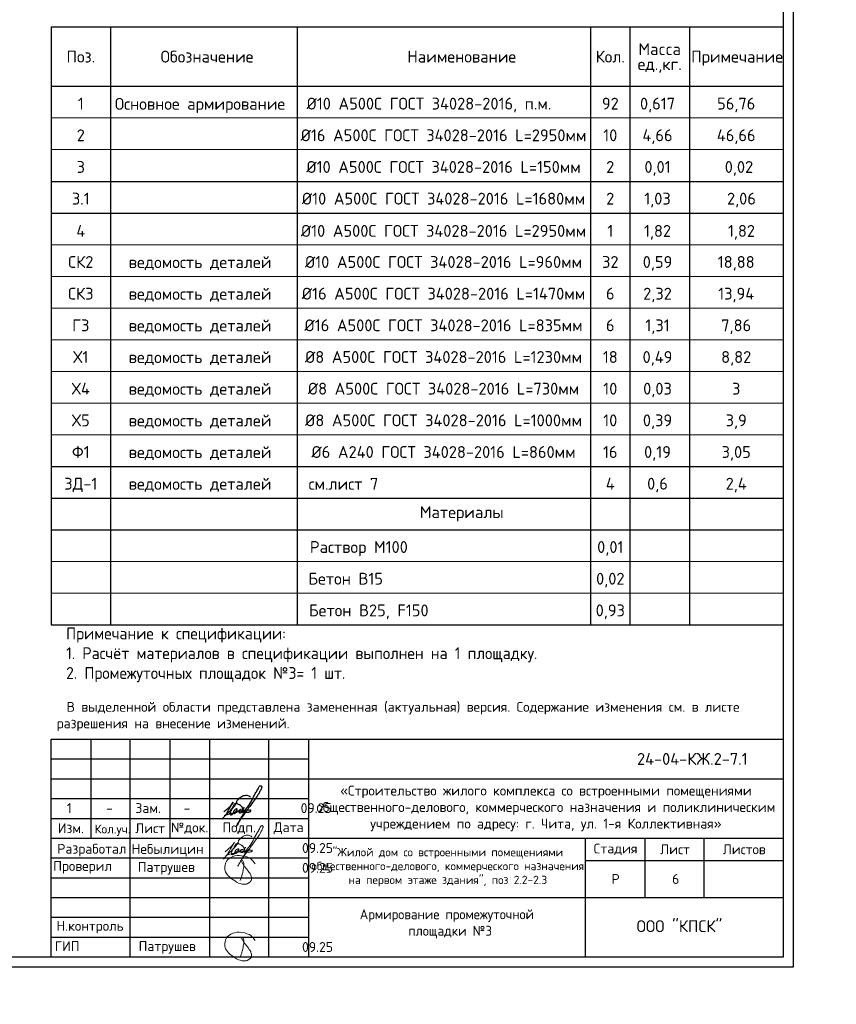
# Model space of a CAD drawing. Header units: millimetres. Extents: x 40580 to 2152466, y -328404 to 177125.
# Tile 183 of 252: x 539245 to 559875, y 134127 to 158998. Entities that reach past the tile are written whole.
import ezdxf
from ezdxf.enums import TextEntityAlignment as Align

# ---------------------------------------------------------------- set-up
doc = ezdxf.new("R2010")
doc.units = ezdxf.units.MM
doc.layers.add('11', color=7, linetype='Continuous')
doc.layers.add('Столовая - обозначения', color=7, linetype='Continuous')
for name, color, linetype, lineweight in [('Размеры', 9, 'Continuous', 15), ('Рамка', 7, 'Continuous', 0), ('Столовая Двери и окна', 7, 'Continuous', 15), ('ТЕКСТ', 7, 'Continuous', 15)]:
    doc.layers.add(name, color=color, linetype=linetype, lineweight=lineweight)
doc.styles.add('GOST-2.304_Type-B', font='GOST_Common.ttf')
doc.styles.get("Standard").update_dxf_attribs({"font": 'isocpeur.ttf'})
doc.styles.add('ГОСТ', font='isocpeur.ttf')

# ---------------------------------------------------------------- blocks, each defined once
blk = doc.blocks.new('Штамп')
at = {"layer": '11'}
for p, q in [((311470, 84178), (311470, 126228)), ((281770, 84178), (311470, 84178))]:
    blk.add_line(p, q, dxfattribs=at)
at = {"layer": '11', "lineweight": 30}
for p, q in [((311220, 84428), (311220, 125978)), ((254210, 84428), (311220, 84428))]:
    blk.add_line(p, q, dxfattribs=at)
blk = doc.blocks.new('смисмисц')
for points in [[(251806, -478168), (251825, -478126), (251837, -478098), (251847, -478062), (251852, -478046), (251860, -478015), (251873, -477968), (251879, -477946), (251884, -477928), (251887, -477892), (251894, -477855), (251899, -477827), (251903, -477804), (251904, -477797), (251903, -477770), (251901, -477736), (251894, -477707), (251886, -477690), (251874, -477676), (251856, -477666), (251843, -477659), (251835, -477660), (251832, -477665), (251832, -477673), (251841, -477689), (251907, -477807), (251966, -477876), (252015, -477941), (252026, -477956), (252038, -477971), (252057, -477996), (252070, -478013), (252074, -478026), (252081, -478046), (252089, -478070), (252092, -478088), (252093, -478100), (252095, -478116), (252094, -478132), (252091, -478154), (252082, -478173), (252059, -478204), (252028, -478226), (251986, -478251), (251964, -478258), (251924, -478261), (251897, -478262), (251849, -478258), (251804, -478244), (251769, -478236), (251752, -478228), (251734, -478218), (251718, -478210), (251688, -478190), (251671, -478179), (251645, -478161), (251579, -478118), (251551, -478089), (251531, -478071), (251513, -478057), (251459, -477992), (251437, -477953), (251427, -477925), (251419, -477890), (251417, -477858), (251419, -477823), (251425, -477781), (251437, -477734), (251459, -477681), (251492, -477644), (251536, -477609), (251572, -477585), (251625, -477564), (251672, -477550), (251734, -477539), (251781, -477539), (251843, -477542), (251929, -477557), (251979, -477574), (252041, -477599), (252089, -477633), (252126, -477670), (252165, -477716), (252185, -477748)], [(251806, -480107), (251825, -480064), (251837, -480036), (251847, -480001), (251852, -479984), (251860, -479953), (251873, -479906), (251879, -479884), (251884, -479866), (251887, -479830), (251894, -479793), (251899, -479765), (251903, -479742), (251904, -479735), (251903, -479708), (251901, -479675), (251894, -479646), (251886, -479628), (251874, -479614), (251856, -479605), (251843, -479597), (251835, -479598), (251832, -479603), (251832, -479611), (251841, -479627), (251907, -479746), (251966, -479815), (252015, -479879), (252026, -479894), (252038, -479909), (252057, -479934), (252070, -479952), (252074, -479964), (252081, -479984), (252089, -480008), (252092, -480026), (252093, -480039), (252095, -480054), (252094, -480070), (252091, -480092), (252082, -480111), (252059, -480142), (252028, -480164), (251986, -480190), (251964, -480196), (251924, -480199), (251897, -480200), (251849, -480196), (251804, -480182), (251769, -480174), (251752, -480167), (251734, -480156), (251718, -480148), (251688, -480128), (251671, -480118), (251645, -480100), (251579, -480056), (251551, -480028), (251531, -480010), (251513, -479995), (251459, -479931), (251437, -479892), (251427, -479863), (251419, -479828), (251417, -479797), (251419, -479761), (251425, -479719), (251437, -479672), (251459, -479619), (251492, -479582), (251536, -479547), (251572, -479523), (251625, -479503), (251672, -479489), (251734, -479478), (251781, -479478), (251843, -479481), (251929, -479495), (251979, -479513), (252041, -479537), (252089, -479571), (252126, -479608), (252165, -479654), (252185, -479687)]]:
    blk.add_lwpolyline(points)
for points in [[(251944, -477327), (251936, -477340), (251924, -477366), (251915, -477385), (251910, -477402), (251902, -477426), (251902, -477444), (251912, -477453), (251923, -477449), (251929, -477437), (251930, -477422), (251923, -477417), (251913, -477416), (251902, -477426), (251902, -477444), (251905, -477449), (251964, -477407), (251992, -477368), (252030, -477323), (252226, -476982), (252253, -476936), (252308, -476835), (252326, -476805), (252337, -476791), (252364, -476784), (252385, -476794), (252388, -476808), (252383, -476831), (252373, -476864), (252353, -476903), (252312, -476985), (252229, -477107), (252135, -477236), (252067, -477329), (252030, -477386), (251950, -477488), (251820, -477682), (251752, -477801), (251968, -477426), (251976, -477414), (251970, -477435), (251973, -477444), (251983, -477452), (252005, -477455), (252037, -477452), (252066, -477447), (252085, -477442), (252100, -477436), (252108, -477430), (252114, -477419), (252104, -477405), (252093, -477400), (252071, -477401), (252047, -477404), (252021, -477406), (252002, -477408), (251869, -477428), (251783, -477447), (251627, -477484), (251529, -477511), (251436, -477546)], [(251664, -477200), (251562, -477372), (251527, -477436), (251482, -477512), (251438, -477570), (251408, -477606), (251383, -477631)], [(251433, -477443), (251534, -477356), (251593, -477299), (251664, -477200)], [(251466, -477536), (251549, -477453), (251628, -477378), (251698, -477299), (251737, -477243), (251751, -477213), (251748, -477216), (251738, -477222), (251709, -477244), (251678, -477281), (251655, -477325), (251636, -477361), (251594, -477445), (251586, -477484), (251589, -477501), (251599, -477514), (251612, -477517), (251622, -477516), (251637, -477508), (251657, -477494), (251678, -477475), (251708, -477449), (251731, -477433), (251756, -477411), (251768, -477394), (251770, -477378), (251763, -477370), (251749, -477370), (251731, -477378), (251708, -477391), (251689, -477412), (251678, -477432), (251673, -477451), (251673, -477470), (251678, -477480), (251701, -477483), (251726, -477469), (251746, -477455), (251766, -477441), (251785, -477428), (251806, -477414), (251825, -477400), (251857, -477388), (251881, -477388)], [(251880, -477388), (251853, -477389), (251837, -477395), (251818, -477419), (251816, -477435), (251819, -477452), (251824, -477462), (251835, -477466), (251860, -477463), (251876, -477455), (251893, -477439), (251901, -477421), (251908, -477407), (251885, -477315), (251805, -477260), (251768, -477236), (251758, -477195), (251769, -477159), (251797, -477122), (251840, -477083), (251895, -477046), (251962, -477027), (252015, -477026), (252060, -477040), (252104, -477068)]]:
    blk.add_spline(points, degree=3)
at = {"layer": 'Рамка', "linetype": 'Continuous', "lineweight": 30}
for points in [[(247032, -480099), (247032, -479599), (247032, -479099), (247032, -478599), (247032, -478099), (247032, -477599), (247032, -477099), (247032, -476599), (247032, -476099), (247032, -475599), (247032, -475099), (247032, -474599), (265532, -474599)], [(248032, -474599), (248032, -477099)], [(249032, -480099), (249032, -474599)], [(250032, -474599), (250032, -477099)], [(251032, -474599), (251032, -480099)], [(252532, -480099), (252532, -474599)], [(253532, -474599), (253532, -480099)], [(253532, -475599), (265532, -475599)], [(247032, -476599), (253532, -476599)], [(247032, -477099), (253532, -477099)], [(253513, -477099), (265532, -477099)], [(260532, -480099), (260532, -477602), (260532, -477099)], [(262032, -477099), (262032, -478599)], [(263532, -478599), (263532, -477099)], [(260532, -477663), (265532, -477663)], [(253532, -478599), (265532, -478599)]]:
    blk.add_lwpolyline(points, dxfattribs=at)
at = {"layer": 'Рамка', "linetype": 'Continuous', "lineweight": 25}
for points in [[(247032, -475099), (253532, -475099)], [(247032, -475599), (253532, -475599)], [(247032, -476099), (253532, -476099)], [(247032, -477599), (253532, -477599)], [(247032, -478099), (253532, -478099)], [(247032, -478599), (253532, -478599)], [(247032, -479099), (253532, -479099)], [(247032, -479599), (253532, -479599)]]:
    blk.add_lwpolyline(points, dxfattribs=at)
at = {"layer": 'ТЕКСТ', "lineweight": 25, "attachment_point": 5}
for s, insert, char_height, width in [('24-04-КЖ.2-7.1', (263230, -475099), 300, 11628.78), ('{\\C7;«Строительство жилого комплекса со встроенными помещениями общественного-делового, коммерческого назначения и поликлиническим учреждением по адресу: г. Чита, ул. 1-я Коллективная»}', (259532, -476349), 250, 11628.78), ('{\\W1;Изм.}', (247532, -476849), 250, 11628.78), ('Кол.уч.', (248582, -476899), 225, 11628.78), ('{\\W1;Лист}', (249532, -476849), 250, 11628.78), ('{\\W1;№док.}', (250532, -476849), 250, 11628.78), ('{\\W1;Подп.}', (251782, -476849), 250, 11628.78), ('{\\W1;Дата}', (253032, -476849), 250, 11628.78), (' Разработал', (247982, -477403), 250, 2085.76), ('Небылицин', (249975, -477406), 250, 2085.76), ('09.25', (253762, -477349), 250, 2085.76), ('{\\W1;Стадия}', (261292, -477381), 250, 2085.76), ('{\\W1;Лист}', (262792, -477381), 250, 2085.76), ('{\\W1;Листов}', (264542, -477381), 250, 2085.76), ('{\\C7;"Жилой дом со встроенными помещениями общественного-делового, коммерческого назначения на первом этаже здания", поз 2.2-2.3}', (257054, -477832), 210, 6989.3), ('Проверил', (247828, -477836), 250, 2085.76), ('Патрушев', (249942, -477861), 250, 2085.76), ('09.25', (253762, -477849), 250, 2085.76), ('Р', (261292, -478131), 250, 2085.76), (' Н.контроль', (247935, -479349), 250, 2085.76), ('ООО "КПСК"', (262906, -479324), 300, 11628.78), (' ГИП', (247356, -479828), 250, 2085.76), ('Патрушев', (249965, -479861), 250, 2085.76), ('09.25', (253762, -479849), 250, 2085.76)]:
    blk.add_mtext(s, dxfattribs=dict(at, insert=insert, char_height=char_height, width=width))

msp = doc.modelspace()

# ---------------------------------------------------------------- linework, layer by layer
at = {"color": 18, "lineweight": 30, "true_color": 0x000000, "transparency": 33554687}
for p, q in [((540039.292, 158814.684), (558539.292, 158814.684)), ((540039.292, 158814.684), (540039.292, 143714.684)), ((541539.292, 158814.684), (541539.292, 143714.684)), ((546259.322, 158814.684), (546259.322, 143714.684)), ((553662.86, 158814.684), (553662.86, 143714.684)), ((554662.86, 158814.684), (554662.86, 143714.684)), ((556162.86, 158814.684), (556162.86, 143714.684)), ((540039.292, 157314.684), (558539.292, 157314.684)), ((540039.292, 147714.684), (558539.292, 147714.684)), ((540039.292, 146914.684), (558539.292, 146914.684)), ((540039.292, 146114.684), (558539.292, 146114.684)), ((540039.292, 143714.684), (558539.292, 143714.684))]:
    msp.add_line(p, q, dxfattribs=at)
for points in [[(544916.316, 139105.625), (544907.72, 139092.032), (544895.58, 139066.105), (544886.728, 139047.112), (544881.442, 139030.484), (544874.206, 139006.93), (544873.982, 138988.815), (544884.247, 138979.413), (544895.251, 138983.148), (544901.327, 138995.292), (544901.732, 139010.27), (544894.621, 139015.843), (544884.543, 139016.731), (544874.206, 139006.93), (544873.982, 138988.815), (544877.223, 138983.148), (544935.525, 139025.617), (544964.276, 139064.416), (545001.919, 139109.731), (545198.223, 139450.371), (545224.815, 139496.605), (545280.152, 139597.138), (545297.703, 139627.43), (545309.043, 139641.575), (545335.524, 139648.543), (545357.146, 139638.424), (545360.038, 139624.801), (545355.287, 139601.271), (545344.546, 139568.452), (545325.335, 139529.442), (545283.864, 139447.376), (545201.057, 139325.158), (545106.854, 139196.108), (545039.208, 139103.79), (545001.982, 139046.097), (544921.454, 138944.375), (544792.235, 138750.436), (544723.862, 138631.254), (544939.993, 139006.722), (544947.36, 139018.108), (544942.316, 138997.779), (544944.599, 138988.656), (544954.919, 138980.214), (544976.561, 138977.885), (545009.19, 138980.879), (545037.491, 138985.87), (545057.204, 138990.176), (545071.66, 138996.258), (545080.029, 139002.34), (545085.355, 139013.744), (545076.225, 139027.429), (545064.812, 139032.751), (545042.748, 139031.23), (545018.401, 139028.189), (544993.293, 139026.669), (544973.511, 139024.388), (544840.363, 139004.621), (544754.388, 138985.615), (544598.414, 138948.362), (544501.026, 138921.752), (544407.544, 138885.981)], [(544852.26, 139043.983), (544824.556, 139043.923), (544808.769, 139037.918), (544789.725, 139013.138), (544787.971, 138997.068), (544790.895, 138980.121), (544795.866, 138970.771), (544807.27, 138966.388), (544831.833, 138969.018), (544847.623, 138977.199), (544864.875, 138993.269), (544873.063, 139011.385), (544879.788, 139025.702), (544856.576, 139117.599), (544776.503, 139172.934), (544739.834, 139196.863), (544729.357, 139237.243), (544741.331, 139273.884), (544769.02, 139310.525), (544811.675, 139349.409), (544867.227, 139386.056), (544933.93, 139405.527), (544986.394, 139406.276), (545032.112, 139392.796), (545075.958, 139364.511)], [(544636.032, 139232.369), (544533.54, 139060.885), (544498.978, 138996.578), (544453.691, 138920.363), (544409.595, 138862.011), (544380.191, 138826.919), (544354.774, 138801.277)], [(544404.828, 138989.433), (544506.129, 139076.366), (544564.526, 139133.528), (544636.032, 139232.369)], [(544437.695, 138896.907), (544520.43, 138979.906), (544600.279, 139054.931), (544669.402, 139133.528), (544708.73, 139189.498), (544723.032, 139219.27), (544719.456, 139216.888), (544709.922, 139210.934), (544681.32, 139188.307), (544650.333, 139151.391), (544626.498, 139107.329), (544607.43, 139071.603), (544565.718, 138987.052), (544557.375, 138948.944), (544560.95, 138931.081), (544570.485, 138917.982), (544583.444, 138915.182), (544594.32, 138916.791), (544608.933, 138924.635), (544628.711, 138938.875), (544650.333, 138957.28), (544679.924, 138983.07), (544703.227, 138999.747), (544727.799, 139021.587), (544739.441, 139038.451), (544742.1, 139054.931), (544734.949, 139062.076), (544720.648, 139062.076), (544702.772, 139054.931), (544680.128, 139041.831), (544661.059, 139020.396), (544650.333, 139000.151), (544644.375, 138981.097), (544644.375, 138962.043), (544650.333, 138952.517), (544673.092, 138949.121), (544697.397, 138963.358), (544717.931, 138977.177), (544738.045, 138991.832), (544756.903, 139004.813), (544777.855, 139018.212), (544797.132, 139032.031), (544828.572, 139044.585), (544852.46, 139044.184)]]:
    msp.add_spline(points, degree=3)
at = {"layer": 'Размеры', "color": 18, "true_color": 0x000000}
for p, q in [((540039.292, 156514.684), (558539.292, 156514.684)), ((540039.292, 156514.684), (558539.292, 156514.684)), ((540039.292, 155714.684), (558539.292, 155714.684)), ((540039.292, 153314.684), (558539.292, 153314.684)), ((540039.292, 152514.684), (558539.292, 152514.684)), ((540039.292, 151714.684), (558539.292, 151714.684)), ((540039.292, 150914.684), (558539.292, 150914.684)), ((540039.292, 150914.684), (558539.292, 150914.684)), ((540039.292, 150114.684), (558539.292, 150114.684)), ((540039.292, 149314.684), (558539.292, 149314.684)), ((540039.292, 149314.684), (558539.292, 149314.684)), ((540039.292, 148514.684), (558539.292, 148514.684)), ((540039.292, 147714.684), (558539.292, 147714.684)), ((540039.292, 146914.684), (558539.292, 146914.684)), ((540039.292, 145314.684), (558539.292, 145314.684)), ((540039.292, 144514.684), (558539.292, 144514.684)), ((540039.292, 143714.684), (558539.292, 143714.684))]:
    msp.add_line(p, q, dxfattribs=at)
at = {"layer": 'ТЕКСТ', "color": 18, "lineweight": 25, "true_color": 0x000000}
for p, q in [((540039.292, 154914.684), (558539.292, 154914.684)), ((540039.292, 154114.684), (558539.292, 154114.684))]:
    msp.add_line(p, q, dxfattribs=at)

# ---------------------------------------------------------------- block references
at = {"layer": 'Столовая - обозначения', "color": 18, "lineweight": 20, "true_color": 0x000000}
msp.add_blockref('Штамп', (247319.619, 50897.048), dxfattribs=at)
at = {"layer": 'Столовая Двери и окна', "color": 18, "lineweight": 25, "true_color": 0x000000}
msp.add_blockref('смисмисц', (293007.313, 615423.687), dxfattribs=at)

# ---------------------------------------------------------------- texts
at = {"color": 18, "true_color": 0x000000, "attachment_point": 1, "style": 'ГОСТ'}
for s, width, heights, insert, char_height in [('\\pi9510.738;{\\H1.5152x;\\P\\pi1000;Общие указания\\P\\pi200;}1.^IРабочая документация разработана в соответствии с заданием на проектирование, требованиями действующих технических регламентов, стандартов, сводов правил и других документов, содержащих установленные требования.\\P2.^IРабочая документация выполнена в соответствии со следующими нормативными и техническими документами:\\P-^IСП 20.13330.2016 "Нагрузки и Воздействия";\\P-^IСП 63.13330.2012 "Бетонные и железобетонные конструкции. Основные положения";\\P-^IСП 22.13330.2016 "Основания зданий и сооружений";\\P-^IСП 45.13330.2012 "Земляные сооружения, основания и фундаменты".\\P3.   За относительную отметку 0,000 принята отметка чистого пола первого этажа.\\P4.^IПеречень видов работ, для которых необходимо составлять акты освидетельствования скрытых работ:\\P-^Iармирование конструкций;\\P-^Iосвидетельствование опалубки перед бетонированием;\\P-^Iвыполнение сварочных работ;\\P-^Iотбор контрольных проб бетона;\\P-^Iсоответствие законченных железобетонных конструкций проекту с отображением качества работ;\\P-^Iустройство монолитных конструкций, выполняемых в зимнее время;  \\P\\pi0;        -    устройство гидроизоляции;\\P\\pi200;-^Iуплотнение грунтов и обратную засыпку.\\PЗапрещается выполнение последующих работ при отсутствии актов освидетельствования предшествующих скрытых работ во всех случаях.\\P\\pi0;        5. Проект рассчитан на производство работ в период положительных температур. В случае выполнения работ при отрицательных температурах необходимо выполнять требования СНиП часть 3 по производству работ и ППР.\\P        6. При минимальной температуре воздуха до минус 15°С допускается:\\P\\pi200;-выдерживание бетона в конструкции методом термоса, при предварительном разогреве бетонной смеси;\\P -форсированный электроразогрев бетона в конструкции с повторным уплотнением.\\PПри минимальной температуре воздуха до минус 25°С допускается:\\P -обогрев бетона в греющей опалубке с помощью низкотемпературных электронагревателей;\\P -электродный сквозной прогрев бетона;\\P -электрообогрев с помощью греющего провода.\\P      7. В процессе бетонирования обеспечить соблюдение защитных слоев и мест положения рабочей арматуры согласно проекту. Величина защитного слоя продольной рабочей арматуры у боковых граней стен монолитных участков должны быть не менее 20мм и не менее диаметра продольной рабочей арматуры конструкции, величина защитного слоя поперечной арматуры - не менее 10 мм\\P      8. Крестовые соединения стержней продольной и поперечной арматуры, соединение стержней продольной арматуры по длине выполнить вязкой отожженой проволокой диаметром 2,0-3,0 мм', 17710.69822, [13133.416], (250111.057, 153773.154), 200), ('\\pi250;В выделенной области представлена замененная (актуальная) версия. Содержание изменения см. в листе разрешения на внесение изменений.', 17218.922, [931.637], (478205.522, 141765.641), 250), ('\\pi250;В выделенной области представлена замененная (актуальная) версия. Содержание изменения см. в листе разрешения на внесение изменений.', 17218.922, [931.637], (540181.438, 141765.641), 250)]:
    msp.add_mtext_dynamic_manual_height_columns(s, width=width, gutter_width=5800, heights=heights, dxfattribs=dict(at, insert=insert, char_height=char_height))
at = {"layer": 'ТЕКСТ', "color": 18, "lineweight": 25, "true_color": 0x000000}
for s, p in [('Поз.', (540789.292, 158064.684)), ('Обозначение', (543978.567, 158064.684)), ('Наименование', (550412.86, 158064.684)), ('Кол.', (554162.86, 158064.684)), ('Macca', (555412.86, 158254.684)), ('Примечание', (557368.112, 158064.684)), ('ед.,кг.', (555412.86, 157874.684)), ('1', (540789.292, 156877.424)), ('Основное армирование', (543801.048, 156872.701)), ('%%C10 A500С ГОСТ 34028-2016, п.м.', (549584.263, 156877.424)), ('92', (554165.244, 156877.424)), ('0,617', (555358.103, 156877.424)), ('56,76', (557346.201, 156877.424)), ('2', (540789.292, 156077.424)), ('%%C16 A500С ГОСТ 34028-2016 L=2950мм', (549952.864, 156077.424)), ('10', (554165.244, 156077.424)), ('4,66', (555358.103, 156077.424)), ('46,66', (557346.201, 156077.424)), ('%%C10 A500С ГОСТ 34028-2016 L=150мм', (549952.864, 155277.424)), ('3', (540789.292, 155277.424)), ('2', (554165.244, 155277.424)), ('0,01', (555358.103, 155277.424)), ('0,02', (557415.709, 155277.424)), ('3.1', (540789.292, 154477.424)), ('%%C10 A500С ГОСТ 34028-2016 L=1680мм', (549952.864, 154477.424)), ('2', (554165.244, 154477.424)), ('1,03', (555358.103, 154477.424)), ('2,06', (557478.901, 154477.424)), ('4', (540789.292, 153662.355)), ('%%C10 A500С ГОСТ 34028-2016 L=2950мм', (549952.864, 153662.355)), ('1', (554165.244, 153662.355)), ('1,82', (555358.103, 153662.355)), ('1,82', (557478.901, 153662.355)), ('СК2', (540789.292, 152877.424)), ('ведомость деталей', (543801.048, 152872.701)), ('%%C10 A500С ГОСТ 34028-2016 L=960мм', (549952.864, 152877.424)), ('32', (554165.244, 152877.424)), ('0,59', (555358.103, 152877.424)), ('18,88', (557346.201, 152877.424)), ('СК3', (540789.292, 152077.424)), ('ведомость деталей', (543801.048, 152072.701)), ('%%C16 A500С ГОСТ 34028-2016 L=1470мм', (549952.864, 152077.424)), ('6', (554165.244, 152077.424)), ('2,32', (555358.103, 152077.424)), ('13,94', (557346.201, 152077.424)), ('Г3', (540789.292, 151277.424)), ('ведомость деталей', (543801.048, 151272.701)), ('%%C16 A500С ГОСТ 34028-2016 L=835мм', (549952.864, 151277.424)), ('6', (554165.244, 151277.424)), ('1,31', (555358.103, 151277.424)), ('7,86', (557346.201, 151277.424)), ('Х1', (540789.292, 150477.424)), ('ведомость деталей', (543801.048, 150472.701)), ('%%C8 A500С ГОСТ 34028-2016 L=1230мм', (549952.864, 150477.424)), ('18', (554165.244, 150477.424)), ('0,49', (555358.103, 150477.424)), ('8,82', (557346.201, 150477.424)), ('Х4', (540789.292, 149677.424)), ('ведомость деталей', (543801.048, 149672.701)), ('%%C8 A500С ГОСТ 34028-2016 L=730мм', (549952.864, 149677.424)), ('10', (554165.244, 149677.424)), ('0,03', (555358.103, 149677.424)), ('3', (557346.201, 149677.424)), ('Х5', (540789.292, 148877.424)), ('ведомость деталей', (543801.048, 148872.701)), ('%%C8 A500С ГОСТ 34028-2016 L=1000мм', (549952.864, 148877.424)), ('10', (554165.244, 148877.424)), ('0,39', (555358.103, 148877.424)), ('3,9', (557346.201, 148877.424)), ('Ф1', (540789.292, 148077.424)), ('ведомость деталей', (543801.048, 148072.701)), ('%%C6 A240 ГОСТ 34028-2016 L=860мм', (549952.864, 148077.424)), ('16', (554165.244, 148077.424)), ('0,19', (555358.103, 148077.424)), ('3,05', (557346.201, 148077.424)), ('ЗД-1', (540789.292, 147277.424)), ('ведомость деталей', (543801.048, 147272.701)), ('см.лист 7', (547424.023, 147272.701)), ('4', (554165.244, 147277.424)), ('0,6', (555358.103, 147277.424)), ('2,4', (557346.201, 147277.424)), ('Материалы', (550412.86, 146558.117)), ('Раствор М100', (547813.001, 145677.424)), ('0,01', (554165.244, 145677.424)), ('Бетон В15', (547480.338, 144877.424)), ('0,02', (554165.244, 144877.424)), ('Бетон В25, F150', (548063.726, 144077.424)), ('0,93', (554165.244, 144077.424))]:
    msp.add_text(s, height=300, dxfattribs=at).set_placement(p, align=Align.MIDDLE_CENTER)
msp.add_text('6', height=250, dxfattribs=at).set_placement((555727.915, 137168.032))
at = {"layer": 'ТЕКСТ', "color": 18, "ltscale": 100, "true_color": 0x000000, "attachment_point": 1, "style": 'GOST-2.304_Type-B'}
for s, insert, char_height, width in [('\\pt7200;Примечание к спецификации:\\P1. Расчёт материалов в спецификации выполнен на 1 площадку.\\P2. Промежуточных площадок №3= 1 шт.', (540418.645, 143645.578), 300, 18254.64074), ('\\pi1400.20752,t7400.20752;Схема расположения \\P\\pi594.90449,t6594.90449;элементов лестничной клетки. \\P\\pi1489.60146,t7489.60146;Разрез 1-1, 2-2, 3-3 ', (317510.903, 136525.816), 250, 5911.0211), ('\\pi725.20752,t6725.20752;Армирование промежуточной \\P\\pi1975.20752,t7975.20752;площадки №1', (423159.431, 136525.816), 250, 5911.0211), ('\\pi725.20752,t6725.20752;Армирование промежуточной \\P\\pi1950.20752,t7950.20752;площадки №2', (485135.347, 136525.816), 250, 5911.0211), ('\\pi725.20752,t6725.20752;Армирование промежуточной \\P\\pi1950.20752,t7950.20752;площадки №3', (547111.264, 136525.816), 250, 5911.0211)]:
    msp.add_mtext(s, dxfattribs=dict(at, insert=insert, char_height=char_height, width=width))
at = {"layer": 'ТЕКСТ', "lineweight": 25, "char_height": 250, "attachment_point": 5}
for s, insert, width in [('1', (540499.631, 139083.468), 342.19929), ('-', (541512.97, 139083.468), 342.19929), ('Зам.', (542491.961, 139083.468), 342.19929), ('-', (543470.951, 139083.468), 342.19929), ('09.25', (546734.008, 139083.468), 2085.75936)]:
    msp.add_mtext(s, dxfattribs=dict(at, insert=insert, width=width))

doc.saveas('drawing.dxf')
